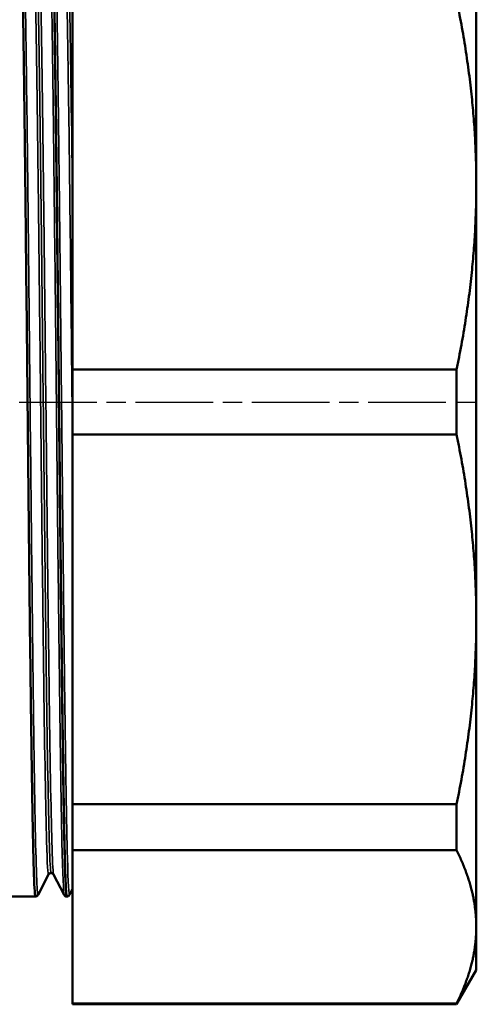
# Model space of a CAD drawing. Header units: millimetres. Extents: x 0 to 835, y -69 to 420.
# Tile 3 of 30: x 64 to 97, y 105 to 176. Entities that reach past the tile are written whole.
import ezdxf

# ---------------------------------------------------------------- set-up
doc = ezdxf.new("R2010")
doc.units = ezdxf.units.MM
doc.linetypes.add('CHAIN', pattern=[0.7087, 0.4724, -0.0591, 0.1181, -0.0591])
for name, color, linetype, lineweight in [('Видимые тонкие (ГОСТ)', 7, 'Continuous', 35), ('Видимый контур (ГОСТ)', 7, 'Continuous', 50), ('Осевая линия (ГОСТ)', 7, 'Continuous', 25)]:
    doc.layers.add(name, color=color, linetype=linetype, lineweight=lineweight)

msp = doc.modelspace()

# ---------------------------------------------------------------- linework, layer by layer
at = {"layer": 'Видимые тонкие (ГОСТ)'}
for points, knots in [([(64.911, 112.523), (64.8954, 112.4912), (64.8798, 112.557), (64.8642, 112.7227), (64.7961, 113.4468), (64.7279, 116.0776), (64.6598, 120.2231), (64.5931, 124.2772), (64.5265, 129.7661), (64.4599, 135.9064), (64.3933, 142.0371), (64.3268, 148.7993), (64.2603, 155.2305), (64.1938, 161.6533), (64.1274, 167.7274), (64.0609, 172.5907), (63.9916, 177.666), (63.9222, 181.4035), (63.8529, 183.2276), (63.8223, 184.0337), (63.7916, 184.4657), (63.761, 184.5238)], [48.6751629, 48.6751629, 48.6751629, 48.6751629, 48.8029162, 48.8029162, 48.8029162, 49.3613622, 49.3613622, 49.3613622, 49.9074868, 49.9074868, 49.9074868, 50.4527596, 50.4527596, 50.4527596, 50.9973121, 50.9973121, 50.9973121, 51.5656051, 51.5656051, 51.5656051, 51.8167555, 51.8167555, 51.8167555, 51.8167555]), ([(66.8209, 112.5215), (66.7661, 112.6335), (66.7113, 113.961), (66.6564, 116.3983), (66.5898, 119.3626), (66.5231, 123.9601), (66.4564, 129.5338), (66.3898, 135.0984), (66.3233, 141.6196), (66.2567, 148.1685), (66.1902, 154.7082), (66.1237, 161.2565), (66.0573, 166.883), (65.9909, 172.503), (65.9245, 177.1872), (65.8581, 180.2715), (65.7957, 183.1695), (65.7333, 184.647), (65.6709, 184.5315)], [48.7142094, 48.7142094, 48.7142094, 48.7142094, 49.163542, 49.163542, 49.163542, 49.7100074, 49.7100074, 49.7100074, 50.2555731, 50.2555731, 50.2555731, 50.8003712, 50.8003712, 50.8003712, 51.3445315, 51.3445315, 51.3445315, 51.855802, 51.855802, 51.855802, 51.855802]), ([(67.211, 112.5234), (67.161, 112.4337), (67.1111, 113.3455), (67.0612, 115.211), (66.9948, 117.693), (66.9284, 121.8559), (66.8619, 127.1092), (66.7955, 132.3612), (66.7291, 138.6878), (66.6627, 145.1923), (66.5964, 151.695), (66.53, 158.3568), (66.4636, 164.2336), (66.3962, 170.1998), (66.3288, 175.3386), (66.2614, 178.9004), (66.1947, 182.4251), (66.1281, 184.3959), (66.0614, 184.5311), (66.0612, 184.5314), (66.0611, 184.5317), (66.061, 184.5319)], [42.3919776, 42.3919776, 42.3919776, 42.3919776, 42.8011201, 42.8011201, 42.8011201, 43.3454402, 43.3454402, 43.3454402, 43.8896123, 43.8896123, 43.8896123, 44.4336444, 44.4336444, 44.4336444, 44.9859469, 44.9859469, 44.9859469, 45.532475, 45.532475, 45.532475, 45.5335702, 45.5335702, 45.5335702, 45.5335702]), ([(65.681, 114.0028), (65.632, 113.9145), (65.583, 114.7487), (65.5341, 116.4663), (65.4667, 118.8305), (65.3993, 122.8616), (65.3319, 127.9716), (65.2646, 133.0729), (65.1973, 139.2337), (65.13, 145.5582), (65.0628, 151.8735), (64.9956, 158.3329), (64.9284, 163.9997), (64.8613, 169.6596), (64.7942, 174.5118), (64.7271, 177.8545), (64.6617, 181.1113), (64.5963, 182.9251), (64.531, 183.053)], [48.6743272, 48.6743272, 48.6743272, 48.6743272, 49.0756349, 49.0756349, 49.0756349, 49.6280164, 49.6280164, 49.6280164, 50.1794581, 50.1794581, 50.1794581, 50.7300964, 50.7300964, 50.7300964, 51.2800657, 51.2800657, 51.2800657, 51.8159199, 51.8159199, 51.8159199, 51.8159199]), ([(65.8659, 114.1152), (65.8283, 114.1167), (65.7906, 114.6585), (65.7529, 115.7349), (65.6854, 117.6628), (65.618, 121.3001), (65.5505, 126.1153), (65.4831, 130.922), (65.4158, 136.8876), (65.3484, 143.1429), (65.2812, 149.3889), (65.2139, 155.9046), (65.1466, 161.7434), (65.0795, 167.5749), (65.0123, 172.7137), (64.9451, 176.4148), (64.8777, 180.1306), (64.8102, 182.3858), (64.7428, 182.8508), (64.7338, 182.9125), (64.7249, 182.9427), (64.7159, 182.9417)], [48.6946861, 48.6946861, 48.6946861, 48.6946861, 49.0034474, 49.0034474, 49.0034474, 49.5564298, 49.5564298, 49.5564298, 50.1084528, 50.1084528, 50.1084528, 50.6596536, 50.6596536, 50.6596536, 51.210167, 51.210167, 51.210167, 51.7628821, 51.7628821, 51.7628821, 51.8362788, 51.8362788, 51.8362788, 51.8362788]), ([(66.0509, 114.0055), (66.0121, 114.0819), (65.9733, 114.7336), (65.9345, 115.9488), (65.8671, 118.06), (65.7997, 121.8659), (65.7323, 126.8112), (65.665, 131.7479), (65.5977, 137.805), (65.5304, 144.1015), (65.4632, 150.3887), (65.396, 156.8954), (65.3288, 162.678), (65.2617, 168.4535), (65.1946, 173.4893), (65.1275, 177.0567), (65.0601, 180.638), (64.9927, 182.7283), (64.9253, 183.0231), (64.9172, 183.0587), (64.9091, 183.0681), (64.9009, 183.0516)], [48.715045, 48.715045, 48.715045, 48.715045, 49.0330614, 49.0330614, 49.0330614, 49.585521, 49.585521, 49.585521, 50.1370301, 50.1370301, 50.1370301, 50.6877255, 50.6877255, 50.6877255, 51.2377416, 51.2377416, 51.2377416, 51.7898908, 51.7898908, 51.7898908, 51.8566377, 51.8566377, 51.8566377, 51.8566377]), ([(67.4363, 144.9687), (67.4101, 147.4238), (67.384, 149.9059), (67.3578, 152.3592), (67.2878, 158.921), (67.2178, 165.2553), (67.1478, 170.3693), (67.0804, 175.2963), (67.013, 179.0766), (66.9456, 181.1584), (66.9074, 182.3378), (66.8692, 182.97), (66.831, 183.0451)], [43.879094, 43.879094, 43.879094, 43.879094, 44.0935403, 44.0935403, 44.0935403, 44.6670993, 44.6670993, 44.6670993, 45.2196783, 45.2196783, 45.2196783, 45.5327346, 45.5327346, 45.5327346, 45.5327346]), ([(67.4363, 162.6347), (67.4136, 164.5816), (67.3909, 166.4478), (67.3682, 168.1985), (67.3007, 173.4054), (67.2332, 177.5764), (67.1657, 180.1014), (67.1158, 181.9696), (67.0659, 182.9325), (67.0159, 182.9386)], [44.4047662, 44.4047662, 44.4047662, 44.4047662, 44.5907427, 44.5907427, 44.5907427, 45.1438617, 45.1438617, 45.1438617, 45.5530935, 45.5530935, 45.5530935, 45.5530935])]:
    msp.add_open_spline(points, degree=3, knots=knots, dxfattribs=at)
at = {"layer": 'Видимый контур (ГОСТ)'}
for p, q in [((96.9363, 164.4067), (96.9363, 186.8664)), ((67.4363, 177.914), (67.4363, 150.8994)), ((96.9363, 132.644), (96.9363, 164.4067)), ((95.4929, 150.8994), (67.4363, 150.8994)), ((67.4363, 146.1513), (67.4363, 150.8994)), ((95.4929, 150.8994), (95.4929, 146.1513)), ((95.4929, 146.1513), (67.4363, 146.1513)), ((67.4363, 146.1513), (67.4363, 119.1367)), ((96.9363, 110.1844), (96.9363, 132.644)), ((95.4929, 119.1367), (67.4363, 119.1367)), ((67.4363, 115.7793), (67.4363, 119.1367)), ((95.4929, 119.1367), (95.4929, 115.7793)), ((95.4929, 115.7793), (67.4363, 115.7793)), ((67.4363, 115.7793), (67.4363, 104.5895)), ((65.681, 113.9977), (64.911, 112.5188)), ((66.8209, 112.5188), (66.0509, 113.9977)), ((67.4363, 112.9516), (67.211, 112.5188)), ((64.7199, 112.3954), (60.0363, 112.3954)), ((67.0199, 112.3954), (67.0119, 112.3954)), ((96.9363, 107.0254), (96.9363, 110.1844)), ((96.9363, 107.0254), (95.4929, 104.5254)), ((95.4929, 104.5895), (67.4363, 104.5895)), ((67.4363, 104.5254), (67.4363, 104.5895)), ((95.4929, 104.5254), (67.4363, 104.5254)), ((95.4929, 104.5895), (95.4929, 104.5254))]:
    msp.add_line(p, q, dxfattribs=at)
for points, knots in [([(64.7201, 112.4034), (64.6835, 112.4032), (64.6469, 112.9376), (64.6104, 114.0024), (64.5437, 115.9429), (64.477, 119.6393), (64.4104, 124.5638), (64.3438, 129.4797), (64.2773, 135.605), (64.2107, 142.0676), (64.1443, 148.5206), (64.0778, 155.2911), (64.0114, 161.4179), (63.945, 167.5371), (63.8786, 172.9966), (63.8123, 177.0232), (63.7456, 181.0666), (63.679, 183.653), (63.6123, 184.4133), (63.5982, 184.5745), (63.5841, 184.6535), (63.5699, 184.6517)], [48.6942863, 48.6942863, 48.6942863, 48.6942863, 48.9940595, 48.9940595, 48.9940595, 49.540389, 49.540389, 49.540389, 50.0857791, 50.0857791, 50.0857791, 50.6303619, 50.6303619, 50.6303619, 51.1742678, 51.1742678, 51.1742678, 51.7204443, 51.7204443, 51.7204443, 51.8362788, 51.8362788, 51.8362788, 51.8362788]), ([(65.8618, 184.6484), (65.886, 184.6513), (65.9102, 184.4198), (65.9344, 183.9505), (66.0007, 182.6628), (66.0671, 179.5883), (66.1335, 175.1625), (66.1998, 170.737), (66.2662, 164.973), (66.3326, 158.687), (66.3989, 152.4015), (66.4653, 145.612), (66.5317, 139.2802), (66.598, 132.9487), (66.6644, 127.093), (66.7307, 122.5421), (66.7971, 117.9916), (66.8634, 114.7587), (66.9298, 113.3013), (66.9572, 112.6999), (66.9845, 112.4015), (67.0119, 112.4031)], [-51.8366787, -51.8366787, -51.8366787, -51.8366787, -51.6384252, -51.6384252, -51.6384252, -51.0944841, -51.0944841, -51.0944841, -50.5505815, -50.5505815, -50.5505815, -50.0067169, -50.0067169, -50.0067169, -49.4628897, -49.4628897, -49.4628897, -48.9190996, -48.9190996, -48.9190996, -48.6946861, -48.6946861, -48.6946861, -48.6946861]), ([(67.0201, 112.3962), (67.0142, 112.3955), (67.0082, 112.4091), (67.0023, 112.4373), (66.9359, 112.7529), (66.8696, 114.8905), (66.8032, 118.5472), (66.7368, 122.2028), (66.6705, 127.3662), (66.6041, 133.3063), (66.5378, 139.2448), (66.4714, 145.9424), (66.4051, 152.4513), (66.3388, 158.9586), (66.2724, 165.2587), (66.2061, 170.4603), (66.1395, 175.6893), (66.0728, 179.7928), (66.0061, 182.1846), (65.9607, 183.8127), (65.9153, 184.6444), (65.8699, 184.6491)], [42.411101, 42.411101, 42.411101, 42.411101, 42.4596928, 42.4596928, 42.4596928, 43.0036699, 43.0036699, 43.0036699, 43.5474943, 43.5474943, 43.5474943, 44.091174, 44.091174, 44.091174, 44.634717, 44.634717, 44.634717, 45.1811232, 45.1811232, 45.1811232, 45.5530935, 45.5530935, 45.5530935, 45.5530935]), ([(65.8659, 114.1073), (65.8202, 114.1073), (65.7764, 114.0905), (65.7237, 114.0555), (65.709, 114.0389), (65.6898, 114.014), (65.6846, 114.0047), (65.681, 113.9977)], [0, 0, 0, 0, 0.027256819, 0.027256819, 0.051303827, 0.051303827, 0.07442969, 0.07442969, 0.07442969, 0.07442969]), ([(66.0509, 113.9977), (66.0452, 114.0087), (66.0365, 114.0257), (65.9989, 114.0615), (65.9809, 114.0756), (65.9313, 114.099), (65.8988, 114.1073), (65.8659, 114.1073)], [0, 0, 0, 0, 0.036022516, 0.036022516, 0.054885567, 0.054885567, 0.074461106, 0.074461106, 0.074461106, 0.074461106]), ([(64.911, 112.5188), (64.9029, 112.5034), (64.892, 112.4833), (64.8526, 112.4451), (64.8343, 112.4306), (64.7851, 112.406), (64.7531, 112.3967), (64.7201, 112.3954)], [0, 0, 0, 0, 0.035600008, 0.035600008, 0.054155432, 0.054155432, 0.07338036, 0.07338036, 0.07338036, 0.07338036]), ([(67.0118, 112.3954), (66.9658, 112.3972), (66.923, 112.415), (66.8691, 112.4521), (66.8533, 112.4702), (66.8323, 112.4982), (66.8259, 112.5093), (66.8209, 112.5188)], [0, 0, 0, 0, 0.026788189, 0.026788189, 0.051278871, 0.051278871, 0.073344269, 0.073344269, 0.073344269, 0.073344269]), ([(67.211, 112.5188), (67.2029, 112.5034), (67.192, 112.4833), (67.1526, 112.4451), (67.1343, 112.4306), (67.0851, 112.406), (67.0531, 112.3967), (67.0201, 112.3954)], [0, 0, 0, 0, 0.035600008, 0.035600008, 0.054155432, 0.054155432, 0.07338036, 0.07338036, 0.07338036, 0.07338036])]:
    msp.add_open_spline(points, degree=3, knots=knots, dxfattribs=at)
for points, weights in [([(96.9363, 164.4067), (96.9363, 170.9629), (95.4929, 177.914)], [1, 1.02240655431, 1.01475039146]), ([(95.4929, 150.8994), (96.9363, 157.8506), (96.9363, 164.4067)], [1.01475039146, 1.02240655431, 1]), ([(96.9363, 132.644), (96.9363, 139.2002), (95.4929, 146.1513)], [1, 1.02240655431, 1.01475039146]), ([(95.4929, 119.1367), (96.9363, 126.0878), (96.9363, 132.644)], [1.01475039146, 1.02240655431, 1]), ([(96.9363, 110.1844), (96.9363, 112.9), (95.4929, 115.7793)], [1, 1.02240655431, 1.01475039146]), ([(95.4929, 104.5895), (96.9363, 107.4687), (96.9363, 110.1844)], [1.01475039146, 1.02240655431, 1])]:
    msp.add_rational_spline(points, weights, degree=2, dxfattribs=at)
at = {"layer": 'Осевая линия (ГОСТ)', "linetype": 'CHAIN', "ltscale": 11.993792}
msp.add_line((38.0363, 148.5254), (141.9726, 148.5254), dxfattribs=at)

doc.saveas('drawing.dxf')
